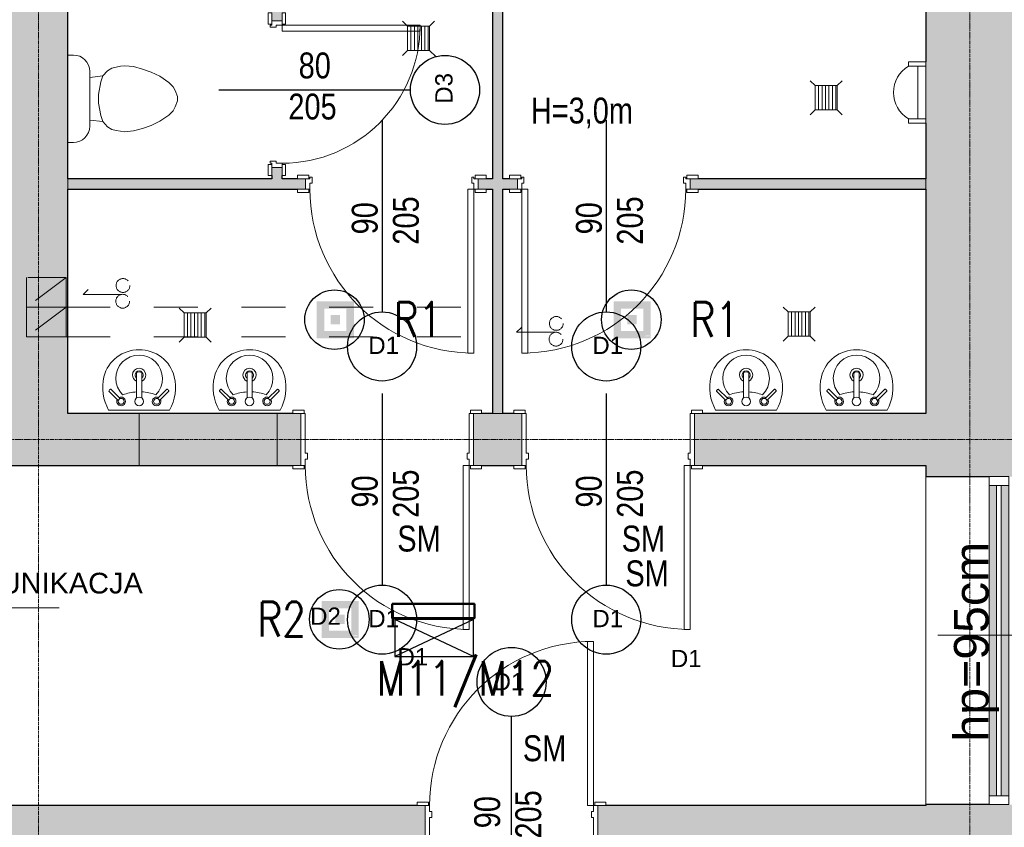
# Model space of a CAD drawing. Header units: centimetres. Extents: x 14504 to 44111, y -18976 to -7683.
# Tile 89 of 141: x 31984 to 32554, y -13391 to -12923. Entities that reach past the tile are written whole.
import ezdxf

# ---------------------------------------------------------------- set-up
doc = ezdxf.new("R2010")
doc.units = ezdxf.units.CM
for name, pattern in [('Aligning Line 1_8_', [0.635, 0.3175, -0.3175]), ('Kreska', [0.635, 0.3175, -0.3175]), ('Linia siatki', [0.9925, 0.47, -0.2175, 0.0875, -0.2175]), ('Ukryty', [0.714375, 0.47625, -0.238125])]:
    doc.linetypes.add(name, pattern=pattern)
for name, color, linetype, lineweight in [('A-AREA-IDEN', 4, 'Continuous', 9), ('A-DETL', 6, 'Continuous', 9), ('A-DETL-HDLN', 90, 'Ukryty', 9), ('A-DETL-MEDM', 33, 'Continuous', 25), ('A-DETL-THIN', 151, 'Continuous', 9), ('A-DOOR', 31, 'Continuous', 9), ('A-DOOR-FRAM', 31, 'Continuous', 18), ('A-GLAZ', 151, 'Continuous', 9), ('A-WALL', 4, 'Continuous', 9), ('A-WALL-PATT', 111, 'Continuous', 25), ('G-ANNO-TEXT', 8, 'Continuous', 9), ('I-WALL', 2, 'Continuous', 9), ('IE inst', 1, 'Continuous', 50), ('P-SANR-FIXT', 6, 'Continuous', 9), ('S-GRID', 8, 'Continuous', 9)]:
    doc.layers.add(name, color=color, linetype=linetype, lineweight=lineweight)
doc.styles.add('Arial_1', font='arial.ttf', dxfattribs={"height": 12})
doc.styles.add('Arial_2', font='arial.ttf', dxfattribs={"height": 18})
doc.styles.add('Arial_3', font='arial.ttf', dxfattribs={"width": 0.8, "height": 18})
doc.styles.add('Arial_5', font='arial.ttf', dxfattribs={"height": 15})
doc.styles.get("Standard").update_dxf_attribs({"font": 'romans.shx', "width": 0.8, "height": 20})

# ---------------------------------------------------------------- blocks, each defined once
blk = doc.blocks.new('wewnetrzne dwupanelowe - 900 x 2100mm-591853-4_Poziom piętra')
at = {"layer": 'A-DOOR', "lineweight": 18}
for p, q in [((47.5, 117.6825), (44, 117.6825)), ((44, 117.6825), (44, 22.6825)), ((47.5, 22.6825), (47.5, 117.6825)), ((44, 22.6825), (47.5, 22.6825))]:
    blk.add_line(p, q, dxfattribs=at)
at = {"layer": 'A-DOOR'}
for p, q in [((-48.135, 24.6825), (-54.635, 24.6825)), ((-54.635, 24.6825), (-54.635, 22.6825)), ((-48.135, 22.6825), (-48.135, 24.6825)), ((54.635, 24.6825), (48.135, 24.6825)), ((48.135, 24.6825), (48.135, 22.6825)), ((54.635, 22.6825), (54.635, 24.6825)), ((-54.635, 22.6825), (-48.135, 22.6825)), ((48.135, 22.6825), (54.635, 22.6825)), ((-48.135, -23.3175), (-54.635, -23.3175)), ((-54.635, -23.3175), (-54.635, -25.3175)), ((-54.635, -25.3175), (-48.135, -25.3175)), ((-48.135, -25.3175), (-48.135, -23.3175)), ((54.635, -23.3175), (48.135, -23.3175)), ((48.135, -23.3175), (48.135, -25.3175)), ((48.135, -25.3175), (54.635, -25.3175)), ((54.635, -25.3175), (54.635, -23.3175))]:
    blk.add_line(p, q, dxfattribs=at)
blk.add_arc((47.5, 22.6825), 95, 90, 180, dxfattribs=at)
at = {"layer": 'A-DOOR-FRAM'}
for p, q in [((-47.5, 22.6825), (-50, 22.6825)), ((-50, 22.6825), (-50, -23.3175)), ((-47.5, 19.1825), (-47.5, 22.6825)), ((-46.23, 19.1825), (-47.5, 19.1825)), ((-46.23, 15.69), (-46.23, 19.1825)), ((47.5, 19.1825), (46.23, 19.1825)), ((46.23, 19.1825), (46.23, 15.69)), ((47.5, 22.6825), (47.5, 19.1825)), ((50, 22.6825), (47.5, 22.6825)), ((50, -23.3175), (50, 22.6825)), ((-47.5, -23.3175), (-47.5, 15.69)), ((-47.5, 15.69), (-46.23, 15.69)), ((46.23, 15.69), (47.5, 15.69)), ((47.5, 15.69), (47.5, -23.3175)), ((-50, -23.3175), (-47.5, -23.3175)), ((47.5, -23.3175), (50, -23.3175))]:
    blk.add_line(p, q, dxfattribs=at)
blk = doc.blocks.new('wewnetrzne dwupanelowe - 900 x 2100mm-640922-4_Poziom piętra')
at = {"layer": 'A-DOOR'}
for p, q in [((-54.635, 17.3175), (-48.135, 17.3175)), ((-54.635, 15.3175), (-54.635, 17.3175)), ((-48.135, 17.3175), (-48.135, 15.3175)), ((48.135, 17.3175), (54.635, 17.3175)), ((48.135, 15.3175), (48.135, 17.3175)), ((54.635, 17.3175), (54.635, 15.3175)), ((-48.135, 15.3175), (-54.635, 15.3175)), ((54.635, 15.3175), (48.135, 15.3175)), ((-54.635, -14.6825), (-48.135, -14.6825)), ((-54.635, -16.6825), (-54.635, -14.6825)), ((-48.135, -16.6825), (-54.635, -16.6825)), ((-48.135, -14.6825), (-48.135, -16.6825)), ((48.135, -14.6825), (54.635, -14.6825)), ((48.135, -16.6825), (48.135, -14.6825)), ((54.635, -16.6825), (48.135, -16.6825)), ((54.635, -14.6825), (54.635, -16.6825))]:
    blk.add_line(p, q, dxfattribs=at)
at = {"layer": 'A-DOOR', "lineweight": 18}
for p, q in [((44, -14.6825), (47.5, -14.6825)), ((44, -109.6825), (44, -14.6825)), ((47.5, -14.6825), (47.5, -109.6825)), ((47.5, -109.6825), (44, -109.6825))]:
    blk.add_line(p, q, dxfattribs=at)
at = {"layer": 'A-DOOR'}
blk.add_arc((47.5, -14.6825), 95, 180, 270, dxfattribs=at)
at = {"layer": 'A-DOOR-FRAM'}
for p, q in [((-50, 15.3175), (-47.5, 15.3175)), ((-50, -14.6825), (-50, 15.3175)), ((-47.5, 15.3175), (-47.5, -7.69)), ((47.5, 15.3175), (50, 15.3175)), ((47.5, -7.69), (47.5, 15.3175)), ((50, 15.3175), (50, -14.6825)), ((-47.5, -7.69), (-46.23, -7.69)), ((-47.5, -11.1825), (-47.5, -14.6825)), ((-46.23, -11.1825), (-47.5, -11.1825)), ((-46.23, -7.69), (-46.23, -11.1825)), ((46.23, -7.69), (47.5, -7.69)), ((46.23, -11.1825), (46.23, -7.69)), ((47.5, -11.1825), (46.23, -11.1825)), ((47.5, -14.6825), (47.5, -11.1825)), ((-47.5, -14.6825), (-50, -14.6825)), ((50, -14.6825), (47.5, -14.6825))]:
    blk.add_line(p, q, dxfattribs=at)
blk = doc.blocks.new('Aluminum_1 szybowe - Okno 190_265 p_0-631028-4_Poziom piętra')
at = {"layer": 'A-GLAZ'}
h = blk.add_hatch(color=256, dxfattribs=at)
h.paths.add_polyline_path([(47.76, 7.73), (47.76, 12.17), (-132.08, 12.17), (-132.08, 7.73), (-98.93, 7.73)])
h.paths.add_polyline_path([(47.76, 14.71), (47.76, 19.16), (-132.08, 19.16), (-132.08, 14.71), (-98.93, 14.71)])
at = {"layer": 'A-GLAZ', "lineweight": 18}
for p, q in [((-132.08, 19.16), (-137.16, 19.16)), ((-137.16, 19.16), (-137.16, 7.73)), ((-132.08, 7.73), (-132.08, 19.16)), ((52.84, 19.16), (47.76, 19.16)), ((47.76, 19.16), (47.76, 7.73)), ((52.84, 7.73), (52.84, 19.16)), ((47.76, 14.71), (-132.08, 14.71)), ((-132.08, 14.71), (-132.08, 12.17)), ((-132.08, 12.17), (47.76, 12.17)), ((47.76, 12.17), (47.76, 14.71)), ((-137.16, 7.73), (-132.08, 7.73)), ((47.76, 7.73), (52.84, 7.73))]:
    blk.add_line(p, q, dxfattribs=at)
at = {"layer": 'A-GLAZ'}
for p, q in [((-132.08, 19.16), (47.76, 19.16)), ((47.76, 7.73), (-132.08, 7.73))]:
    blk.add_line(p, q, dxfattribs=at)
blk = doc.blocks.new('Muszla klozetowa domowa - 3D - Muszla klozetowa domowa - 3D-412173-4_Poziom piętra')
at = {"layer": 'P-SANR-FIXT'}
for p, q in [((-6.96, 27.94), (-4.76, 29.21)), ((-4.76, 29.21), (-1.27, 30.48)), ((-1.27, 30.48), (1.27, 30.48)), ((1.27, 30.48), (4.76, 29.21)), ((4.76, 29.21), (6.96, 27.94)), ((-13.02, 20.32), (-9.5, 25.4)), ((-9.5, 25.4), (-6.96, 27.94)), ((6.96, 27.94), (9.5, 25.4)), ((9.5, 25.4), (13.02, 20.32)), ((-15.39, 15.24), (-13.02, 20.32)), ((13.02, 20.32), (15.39, 15.24)), ((-17.24, 10.16), (-15.39, 15.24)), ((15.39, 15.24), (17.24, 10.16)), ((-18.61, 5.06), (-17.24, 10.16)), ((17.24, 10.16), (18.61, 5.06)), ((-19.05, 0), (-18.61, 5.06)), ((18.61, 5.06), (19.05, 0)), ((-18.83, -2.53), (-19.05, 0)), ((-18.38, -5.08), (-18.83, -2.53)), ((-17.7, -7.62), (-18.38, -5.08)), ((18.38, -5.08), (17.7, -7.62)), ((18.83, -2.53), (18.38, -5.08)), ((19.05, 0), (18.83, -2.53)), ((-16.26, -10.16), (-17.7, -7.62)), ((-13.23, -12.7), (-16.26, -10.16)), ((16.26, -10.16), (13.23, -12.7)), ((17.7, -7.62), (16.26, -10.16)), ((-9.74, -13.97), (-13.23, -12.7)), ((-12.35, -20.38), (-13.23, -12.7)), ((-2.54, -15.24), (-9.74, -13.97)), ((2.54, -15.24), (-2.54, -15.24)), ((9.74, -13.97), (2.54, -15.24)), ((13.23, -12.7), (9.74, -13.97)), ((12.35, -20.38), (13.23, -12.7)), ((15.87, -20.38), (-15.88, -20.38)), ((-25.34, -29.84), (-25.34, -32.97)), ((25.34, -32.97), (25.34, -29.84))]:
    blk.add_line(p, q, dxfattribs=at)
for centre, start, end in [((-15.88, -29.84), 90, 180), ((15.87, -29.84), 0, 90)]:
    blk.add_arc(centre, 9.46, start, end, dxfattribs=at)
blk = doc.blocks.new('wewnetrzne dwupanelowe - 800 x 2100mm 2-634844-4_Poziom piętra')
at = {"layer": 'A-DOOR'}
for p, q in [((-47.14, 5.32), (-40.64, 5.32)), ((-47.14, 3.32), (-47.14, 5.32)), ((-40.64, 3.32), (-47.14, 3.32)), ((-40.64, 5.32), (-40.64, 3.32)), ((40.63, 5.32), (47.13, 5.32)), ((40.63, 3.32), (40.63, 5.32)), ((47.13, 3.32), (40.63, 3.32)), ((47.13, 5.32), (47.13, 3.32)), ((-47.14, -2.68), (-40.64, -2.68)), ((-47.14, -4.68), (-47.14, -2.68)), ((-40.64, -4.68), (-47.14, -4.68)), ((-40.64, -2.68), (-40.64, -4.68)), ((40.63, -2.68), (47.13, -2.68)), ((40.63, -4.68), (40.63, -2.68)), ((47.13, -4.68), (40.63, -4.68)), ((47.13, -2.68), (47.13, -4.68))]:
    blk.add_line(p, q, dxfattribs=at)
at = {"layer": 'A-DOOR', "lineweight": 18}
for p, q in [((36.5, -2.68), (40, -2.68)), ((36.5, -82.68), (36.5, -2.68)), ((40, -2.68), (40, -82.68)), ((40, -82.68), (36.5, -82.68))]:
    blk.add_line(p, q, dxfattribs=at)
at = {"layer": 'A-DOOR'}
blk.add_arc((40, -2.68), 80, 180, 270, dxfattribs=at)
at = {"layer": 'A-DOOR-FRAM'}
for p, q in [((-42.5, 3.32), (-40, 3.32)), ((-42.5, -2.68), (-42.5, 3.32)), ((-40, 4.31), (-38.73, 4.31)), ((-40, 3.32), (-40, 4.31)), ((-40, 0.82), (-40, -2.68)), ((-38.73, 0.82), (-40, 0.82)), ((-38.73, 4.31), (-38.73, 0.82)), ((38.73, 4.31), (40, 4.31)), ((38.73, 0.82), (38.73, 4.31)), ((40, 0.82), (38.73, 0.82)), ((40, 4.31), (40, 3.32)), ((40, 3.32), (42.5, 3.32)), ((40, -2.68), (40, 0.82)), ((42.5, 3.32), (42.5, -2.68)), ((-40, -2.68), (-42.5, -2.68)), ((42.5, -2.68), (40, -2.68))]:
    blk.add_line(p, q, dxfattribs=at)
blk = doc.blocks.new('Lavabo mural - 05 - 440mm x 350mm-346807-4_Poziom piętra')
at = {"layer": 'P-SANR-FIXT'}
for p, q in [((17.65, 0), (-17.65, 0)), ((-17.19, -11.05), (-11.74, -5.6)), ((17.5, -11.05), (12.05, -5.6)), ((-16.1, -12.14), (-10.65, -6.69)), ((-1.5, -21.49), (-1.5, -7.07)), ((1.5, -21.49), (1.5, -7.07)), ((16.41, -12.14), (10.96, -6.69))]:
    blk.add_line(p, q, dxfattribs=at)
for centre, radius, start, end in [((5.33, -13.08), 26.44, 150.3649, 193.6351), ((-5.33, -13.08), 26.44, 346.3649, 29.6351), ((-10.13, -5.07), 2.5, 0, 180), ((-10.13, -5.07), 2.5, 180, 207.0533), ((-10.13, -5.07), 1.7, 360, 180), ((-10.13, -5.07), 1.7, 180, 198.0596), ((-10.13, -5.07), 1.7, 198.0596, 360), ((-10.13, -5.07), 2.5, 242.9467, 0), ((0, -5.07), 2.5, 0, 180), ((0, -5.07), 2.5, 180, 0), ((10.43, -5.07), 2.5, 360, 180), ((10.43, -5.07), 2.5, 180, 297.0533), ((10.43, -5.07), 1.7, 0, 180), ((10.43, -5.07), 1.7, 180, 0), ((10.43, -5.07), 2.5, 332.9467, 360), ((0, -18.36), 13.5, 135.4629, 45.0556), ((-0.16, 16.03), 26.66, 249.1986, 267.1093), ((-0.16, 16.03), 26.66, 273.5606, 291.3199), ((0, -20.36), 3.86, 112.8828, 180), ((0, -20.36), 3.86, 360, 67.1178), ((-0.59, -14.51), 20.35, 193.6351, 271.6558), ((0, -20.36), 3.86, 180, 360), ((0, -20.36), 2.35, 129.6826, 180), ((0, -20.36), 2.35, 180, 360), ((0.59, -14.51), 20.35, 268.3442, 346.3649), ((0, -20.36), 2.35, 360, 50.3185)]:
    blk.add_arc(centre, radius, start, end, dxfattribs=at)
for centre, major_axis, ratio, start_param, end_param in [((-16.65, -11.59), (-0.545, 0.545), 0.274309, 0, 3.141593), ((16.95, -11.59), (0.545, 0.545), 0.274309, 3.141593, 6.283185), ((0, -21.49), (-1.5, 0), 0.428525, 0, 3.141593)]:
    blk.add_ellipse(centre, major_axis=major_axis, ratio=ratio, start_param=start_param, end_param=end_param, dxfattribs=at)
blk = doc.blocks.new('wewnetrzne dwupanelowe - 900 x 2100mm-714195-4_Poziom piętra')
at = {"layer": 'A-DOOR', "lineweight": 18}
for p, q in [((47.5, 97.68), (44, 97.68)), ((44, 97.68), (44, 2.68)), ((47.5, 2.68), (47.5, 97.68)), ((44, 2.68), (47.5, 2.68))]:
    blk.add_line(p, q, dxfattribs=at)
at = {"layer": 'A-DOOR'}
for p, q in [((-48.14, 4.68), (-54.64, 4.68)), ((-54.64, 4.68), (-54.64, 2.68)), ((-54.64, 2.68), (-48.14, 2.68)), ((-48.14, 2.68), (-48.14, 4.68)), ((54.63, 4.68), (48.13, 4.68)), ((48.13, 4.68), (48.13, 2.68)), ((48.13, 2.68), (54.63, 2.68)), ((54.63, 2.68), (54.63, 4.68)), ((-48.14, -3.32), (-54.64, -3.32)), ((-54.64, -3.32), (-54.64, -5.32)), ((-54.64, -5.32), (-48.14, -5.32)), ((-48.14, -5.32), (-48.14, -3.32)), ((54.63, -3.32), (48.13, -3.32)), ((48.13, -3.32), (48.13, -5.32)), ((48.13, -5.32), (54.63, -5.32)), ((54.63, -5.32), (54.63, -3.32))]:
    blk.add_line(p, q, dxfattribs=at)
blk.add_arc((47.5, 2.68), 95, 90, 180, dxfattribs=at)
at = {"layer": 'A-DOOR-FRAM'}
for p, q in [((-47.5, 2.68), (-50, 2.68)), ((-50, 2.68), (-50, -3.32)), ((-47.5, -0.82), (-47.5, 2.68)), ((47.5, 2.68), (47.5, -0.82)), ((50, 2.68), (47.5, 2.68)), ((50, -3.32), (50, 2.68)), ((-50, -3.32), (-47.5, -3.32)), ((-46.23, -0.82), (-47.5, -0.82)), ((-47.5, -3.32), (-47.5, -4.31)), ((-47.5, -4.31), (-46.23, -4.31)), ((-46.23, -4.31), (-46.23, -0.82)), ((47.5, -0.82), (46.23, -0.82)), ((46.23, -0.82), (46.23, -4.31)), ((46.23, -4.31), (47.5, -4.31)), ((47.5, -4.31), (47.5, -3.32)), ((47.5, -3.32), (50, -3.32))]:
    blk.add_line(p, q, dxfattribs=at)
blk = doc.blocks.new('Lavabo mural - 05 - 440mm x 350mm-517752-4_Poziom piętra')
at = {"layer": 'P-SANR-FIXT'}
for p, q in [((-1.5, 21.49), (-1.5, 7.07)), ((1.5, 21.49), (1.5, 7.07)), ((-16.1, 12.14), (-10.65, 6.69)), ((16.41, 12.14), (10.96, 6.69)), ((-17.19, 11.05), (-11.74, 5.6)), ((17.5, 11.05), (12.05, 5.6)), ((17.65, 0), (-17.65, 0))]:
    blk.add_line(p, q, dxfattribs=at)
for centre, radius, start, end in [((-0.59, 14.51), 20.35, 88.3442, 166.3649), ((0.59, 14.51), 20.35, 13.6351, 91.6558), ((0, 18.36), 13.5, 314.9444, 224.5371), ((0, 20.36), 3.86, 0, 180), ((5.33, 13.08), 26.44, 166.3649, 209.6351), ((0, 20.36), 3.86, 180, 247.1172), ((0, 20.36), 2.35, 0, 180), ((0, 20.36), 2.35, 180, 230.3174), ((0, 20.36), 2.35, 309.6815, 0), ((0, 20.36), 3.86, 292.8822, 0), ((-5.33, 13.08), 26.44, 330.3649, 13.6351), ((-10.13, 5.07), 2.5, 152.9467, 180), ((-10.13, 5.07), 1.7, 0, 161.9404), ((-10.13, 5.07), 2.5, 360, 117.0533), ((-0.16, -16.03), 26.66, 92.8907, 110.8014), ((0, 5.07), 2.5, 360, 180), ((-0.16, -16.03), 26.66, 68.6801, 86.4394), ((10.43, 5.07), 2.5, 62.9467, 180), ((10.43, 5.07), 1.7, 360, 180), ((10.43, 5.07), 2.5, 0, 27.0533), ((-10.13, 5.07), 2.5, 180, 360), ((-10.13, 5.07), 1.7, 161.9404, 180), ((-10.13, 5.07), 1.7, 180, 0), ((0, 5.07), 2.5, 180, 360), ((10.43, 5.07), 2.5, 180, 0), ((10.43, 5.07), 1.7, 180, 360)]:
    blk.add_arc(centre, radius, start, end, dxfattribs=at)
for centre, major_axis, ratio, start_param, end_param in [((0, 21.49), (1.5, 0), 0.428525, 0, 3.141593), ((-16.65, 11.59), (0.545, 0.545), 0.274309, 0, 3.141593), ((16.95, 11.59), (-0.545, 0.545), 0.274309, 3.141593, 6.283185)]:
    blk.add_ellipse(centre, major_axis=major_axis, ratio=ratio, start_param=start_param, end_param=end_param, dxfattribs=at)
blk = doc.blocks.new('wewnetrzne dwupanelowe - 900 x 2100mm-714194-4_Poziom piętra')
at = {"layer": 'A-DOOR'}
for p, q in [((-54.64, 5.32), (-48.14, 5.32)), ((-54.64, 3.32), (-54.64, 5.32)), ((-48.14, 3.32), (-54.64, 3.32)), ((-48.14, 5.32), (-48.14, 3.32)), ((48.13, 5.32), (54.63, 5.32)), ((48.13, 3.32), (48.13, 5.32)), ((54.63, 3.32), (48.13, 3.32)), ((54.63, 5.32), (54.63, 3.32)), ((-54.64, -2.68), (-48.14, -2.68)), ((-54.64, -4.68), (-54.64, -2.68)), ((-48.14, -4.68), (-54.64, -4.68)), ((-48.14, -2.68), (-48.14, -4.68)), ((48.13, -2.68), (54.63, -2.68)), ((48.13, -4.68), (48.13, -2.68)), ((54.63, -4.68), (48.13, -4.68)), ((54.63, -2.68), (54.63, -4.68))]:
    blk.add_line(p, q, dxfattribs=at)
at = {"layer": 'A-DOOR', "lineweight": 18}
for p, q in [((44, -2.68), (47.5, -2.68)), ((44, -97.68), (44, -2.68)), ((47.5, -2.68), (47.5, -97.68)), ((47.5, -97.68), (44, -97.68))]:
    blk.add_line(p, q, dxfattribs=at)
at = {"layer": 'A-DOOR'}
blk.add_arc((47.5, -2.68), 95, 180, 270, dxfattribs=at)
at = {"layer": 'A-DOOR-FRAM'}
for p, q in [((-50, 3.32), (-47.5, 3.32)), ((-50, -2.68), (-50, 3.32)), ((-47.5, 4.31), (-46.23, 4.31)), ((-47.5, 3.32), (-47.5, 4.31)), ((-47.5, 0.82), (-47.5, -2.68)), ((-46.23, 0.82), (-47.5, 0.82)), ((-46.23, 4.31), (-46.23, 0.82)), ((46.23, 4.31), (47.5, 4.31)), ((46.23, 0.82), (46.23, 4.31)), ((47.5, 0.82), (46.23, 0.82)), ((47.5, 4.31), (47.5, 3.32)), ((47.5, 3.32), (50, 3.32)), ((47.5, -2.68), (47.5, 0.82)), ((50, 3.32), (50, -2.68)), ((-47.5, -2.68), (-50, -2.68)), ((50, -2.68), (47.5, -2.68))]:
    blk.add_line(p, q, dxfattribs=at)
blk = doc.blocks.new('Pisuar - ścienny - 3D - Pisuar - ścienny - 3D-657644-4_Poziom piętra')
at = {"layer": 'P-SANR-FIXT'}
for p, q in [((-28.69, -31.5), (6.92, -31.5)), ((-28.69, -41.66), (-28.69, -31.5)), ((-26.15, -36.19), (-26.15, -31.5)), ((-26.15, -41.66), (-26.15, -31.5)), ((4.33, -31.5), (4.33, -36.19)), ((4.33, -41.66), (4.33, -31.5)), ((6.92, -31.5), (6.92, -41.66)), ((4.33, -36.19), (-26.15, -36.19)), ((-26.15, -41.66), (-28.69, -41.66)), ((6.92, -41.66), (4.33, -41.66))]:
    blk.add_line(p, q, dxfattribs=at)
blk.add_arc((-10.91, -32.5), 17.78, 211.0027, 328.9973, dxfattribs=at)
blk = doc.blocks.new('Etyk_pom_1_mala - Etyk_pom_1_mala-219433-4_Poziom piętra')
at = {"layer": 'A-AREA-IDEN'}
for p, q in [((-0.0958, 0.1444), (-0.0958, -0.3781)), ((-0.9154, -0.1015), (0.6661, -0.1015))]:
    blk.add_line(p, q, dxfattribs=at)
blk = doc.blocks.new('lla')
at = {"layer": 'IE inst', "lineweight": -3}
h = blk.add_hatch(color=256, dxfattribs=at)
h.paths.add_polyline_path([(98856.5, 98704.1), (98641.3, 98704.1), (98641.3, 98488.9), (98856.5, 98488.9)])
h.paths.add_polyline_path([(98813.5, 98531.9), (98684.4, 98531.9), (98684.4, 98661), (98813.5, 98661)], flags=16)
h.paths.add_polyline_path([(98776, 98623.6), (98776, 98569.4), (98721.8, 98569.4), (98721.8, 98623.6)], flags=0)
h.paths.add_polyline_path([(98825.1, 98507.1), (98827.9, 98507.1), (98829.3, 98505.8), (98829.3, 98501.8), (98828.3, 98500.8), (98825.2, 98500.8), (98824.2, 98502), (98824.2, 98503.7), (98825.2, 98504.7), (98827.6, 98504.7), (98827.6, 98503.8), (98825.6, 98503.8), (98825.1, 98503.3), (98825.1, 98502.3), (98825.6, 98501.7), (98828, 98501.7), (98828.4, 98502.1), (98828.4, 98505.4), (98827.6, 98506.2), (98825.1, 98506.2)], flags=16)
h.paths.add_polyline_path([(98830.7, 98507.1), (98831.5, 98507.1), (98831.5, 98502.1), (98832, 98501.7), (98833.4, 98501.7), (98833.9, 98502.2), (98833.9, 98507.1), (98834.8, 98507.1), (98834.8, 98502.2), (98835.3, 98501.7), (98836.7, 98501.7), (98837.1, 98502.1), (98837.1, 98507.1), (98838, 98507.1), (98838, 98501.8), (98837, 98500.8), (98835, 98500.8), (98834.3, 98501.4), (98833.7, 98500.8), (98831.6, 98500.8), (98830.7, 98501.8)], flags=16)
h.paths.add_polyline_path([(98840.7, 98507.1), (98843.6, 98507.1), (98844.7, 98506), (98844.7, 98504.5), (98843.6, 98503.4), (98841, 98503.4), (98841, 98504.3), (98843.2, 98504.3), (98843.8, 98504.8), (98843.8, 98505.6), (98843.2, 98506.2), (98841, 98506.2), (98840.2, 98505.4), (98840.2, 98502.5), (98841, 98501.7), (98843.7, 98501.7), (98845.7, 98503.7), (98845.2, 98504.3), (98845.2, 98505.5), (98846.3, 98504.4), (98848.2, 98506.2), (98847.2, 98506.2), (98847.2, 98507.1), (98849.7, 98507.1), (98849.7, 98504.7), (98848.8, 98504.7), (98848.8, 98505.6), (98846.9, 98503.7), (98849.8, 98500.8), (98848.6, 98500.8), (98846.3, 98503.1), (98844, 98500.8), (98840.7, 98500.8), (98839.3, 98502.2), (98839.3, 98505.8)], flags=16)
h.paths.add_polyline_path([(98824.2, 98499.1), (98825.3, 98499.1), (98825.3, 98498.9), (98824.4, 98498.9), (98824.4, 98498.4), (98825.2, 98498.4), (98825.2, 98498.2), (98824.4, 98498.2), (98824.4, 98497.7), (98825.3, 98497.7), (98825.3, 98497.5), (98824.2, 98497.5)], flags=16)
h.paths.add_polyline_path([(98825.7, 98499.1), (98825.9, 98499.1), (98826.4, 98498.2), (98827, 98499.1), (98827.2, 98499.1), (98827.2, 98497.5), (98827, 98497.5), (98827, 98498.8), (98826.4, 98497.9), (98825.9, 98498.8), (98825.9, 98497.5), (98825.7, 98497.5)], flags=16)
h.paths.add_polyline_path([(98827.6, 98499.1), (98828.7, 98499.1), (98828.7, 98498.9), (98827.7, 98498.9), (98827.7, 98498.4), (98828.6, 98498.4), (98828.6, 98498.2), (98827.7, 98498.2), (98827.7, 98497.7), (98828.7, 98497.7), (98828.7, 98497.5), (98827.6, 98497.5)], flags=16)
h.paths.add_polyline_path([(98829.9, 98498.1), (98829.9, 98498.1), (98829.9, 98498.1)], flags=16)
h.paths.add_polyline_path([(98829.2, 98498.9), (98829.8, 98498.9), (98830, 98498.8), (98830.2, 98498.6), (98830.1, 98498.5), (98830.1, 98498.4), (98830, 98498.3), (98829.9, 98498.3), (98829.7, 98498.3), (98829.2, 98498.3)], flags=16)
h.paths.add_polyline_path([(98830.8, 98498.6), (98830.8, 98498.6), (98830.8, 98498.6)], flags=16)
h.paths.add_polyline_path([(98832.3, 98499.1), (98833.4, 98499.1), (98833.4, 98498.9), (98832.5, 98498.9), (98832.5, 98498.4), (98833.3, 98498.4), (98833.3, 98498.2), (98832.5, 98498.2), (98832.5, 98497.7), (98833.4, 98497.7), (98833.4, 98497.5), (98832.3, 98497.5)], flags=16)
h.paths.add_polyline_path([(98833.8, 98499.1), (98834, 98499.1), (98834.9, 98497.8), (98834.9, 98499.1), (98835.1, 98499.1), (98835.1, 98497.5), (98835, 98497.5), (98834, 98498.8), (98834, 98497.5), (98833.8, 98497.5)], flags=16)
h.paths.add_polyline_path([(98835.7, 98498.7), (98835.7, 98498.7), (98835.7, 98498.7)], flags=16)
h.paths.add_polyline_path([(98836.9, 98499.1), (98837.1, 98499.1), (98837.6, 98498.3), (98838.1, 98499.1), (98838.3, 98499.1), (98837.7, 98498.1), (98837.7, 98497.5), (98837.5, 98497.5), (98837.5, 98498.1)], flags=16)
h.paths.add_polyline_path([(98839.4, 98499.1), (98839.6, 98499.1), (98839.6, 98497.7), (98840.5, 98497.7), (98840.5, 98497.5), (98839.4, 98497.5)], flags=16)
h.paths.add_polyline_path([(98840.8, 98499.1), (98841, 98499.1), (98841, 98497.5), (98840.8, 98497.5)], flags=16)
h.paths.add_polyline_path([(98841.5, 98498.6), (98841.5, 98498.6), (98841.5, 98498.6)], flags=16)
h.paths.add_polyline_path([(98843, 98499.1), (98843.2, 98499.1), (98843.2, 98498.4), (98844.1, 98498.4), (98844.1, 98499.1), (98844.2, 98499.1), (98844.2, 98497.5), (98844.1, 98497.5), (98844.1, 98498.2), (98843.2, 98498.2), (98843.2, 98497.5), (98843, 98497.5)], flags=16)
h.paths.add_polyline_path([(98844.5, 98499.1), (98845.7, 98499.1), (98845.7, 98498.9), (98845.2, 98498.9), (98845.2, 98497.5), (98845, 98497.5), (98845, 98498.9), (98844.5, 98498.9)], flags=16)
h.paths.add_polyline_path([(98846.1, 98499.1), (98846.3, 98499.1), (98846.3, 98497.5), (98846.1, 98497.5)], flags=16)
h.paths.add_polyline_path([(98846.6, 98499.1), (98846.8, 98499.1), (98847.8, 98497.8), (98847.8, 98499.1), (98848, 98499.1), (98848, 98497.5), (98847.8, 98497.5), (98846.8, 98498.8), (98846.8, 98497.5), (98846.6, 98497.5)], flags=16)
blk.add_circle((98744.1, 98597.4), 172.1, dxfattribs=at)
blk = doc.blocks.new('ll3')
at = {"layer": 'IE inst', "lineweight": -3}
for p, q in [((102855.7, 98396, 0), (102398.5, 98611.2, 0)), ((102855.7, 98611.2, 0), (102398.5, 98396, 0)), ((102398.5, 98611.2, 0), (102398.5, 98396, 0)), ((102855.7, 98611.2, 0), (102398.5, 98611.2, 0)), ((102855.7, 98396, 0), (102855.7, 98611.2, 0)), ((102398.5, 98396, 0), (102855.7, 98396, 0))]:
    blk.add_line(p, q, dxfattribs=at)
at = {"layer": 'IE inst'}
blk.add_lwpolyline([(102384.1, 98700.9), (102860.9, 98700.9), (102860.9, 98617.1), (102384.1, 98617.1)], close=True, dxfattribs=at)

msp = doc.modelspace()

# ---------------------------------------------------------------- hatches: boundary and pattern name
at = {"layer": 'A-WALL-PATT', "lineweight": 9, "transparency": 33554610}
h = msp.add_hatch(color=256, dxfattribs=at)
h.paths.add_polyline_path([(32508.64, -14149.87), (32571.64, -14149.87), (32571.64, -13377.37), (32508.64, -13377.37), (32508.64, -13544.61)])
h.paths.add_polyline_path([(32556.64, -13187.37), (32571.64, -13187.37), (32571.64, -12639.87), (32508.64, -12639.87), (32508.64, -13187.37), (32545.21, -13187.37)])
for points in [[(32011.64, -13150.87), (32011.64, -12702.87), (31971.64, -12702.87), (31971.64, -13150.87)], [(32263.64, -13150.87), (32263.64, -12702.87), (32257.64, -12702.87), (32257.64, -13150.87)], [(32052.86, -13180.87), (32132.86, -13180.87), (32132.86, -13150.87), (32052.86, -13150.87)]]:
    msp.add_hatch(color=256, dxfattribs=at).paths.add_polyline_path(points)
h = msp.add_hatch(color=256, dxfattribs=at)
h.paths.add_polyline_path([(32135.68, -13014.87), (32135.68, -13008.37), (32129.68, -13008.37), (32129.68, -13014.87)])
h.paths.add_polyline_path([(32129.68, -12923.37), (32135.68, -12923.37), (32135.68, -12900.87), (32129.68, -12900.87), (32129.68, -12918.74)])
h.paths.add_polyline_path([(32129.68, -12815.87), (32135.68, -12815.87), (32135.68, -12808.87), (32129.68, -12808.87), (32129.68, -12811.24)])
h = msp.add_hatch(color=256, dxfattribs=at)
h.paths.add_polyline_path([(32011.64, -13020.87), (32149.32, -13020.87), (32149.32, -13014.87), (32011.64, -13014.87)])
h.paths.add_polyline_path([(32257.64, -13020.87), (32257.64, -13014.87), (32249.32, -13014.87), (32249.32, -13020.87), (32253.95, -13020.87)])
h = msp.add_hatch(color=256, dxfattribs=at)
h.paths.add_polyline_path([(32376.68, -13020.87), (32508.64, -13020.87), (32508.64, -13014.87), (32372.05, -13014.87), (32372.05, -13020.87)])
h.paths.add_polyline_path([(32267.41, -13020.87), (32272.05, -13020.87), (32272.05, -13014.87), (32263.64, -13014.87), (32263.64, -13020.87)])
h = msp.add_hatch(color=256, dxfattribs=at)
h.paths.add_polyline_path([(32052.86, -13180.87), (32052.86, -13150.87), (31799.64, -13150.87), (31799.64, -13180.87), (32031.87, -13180.87)])
h.paths.add_polyline_path([(31699.64, -13180.87), (31699.64, -13150.87), (31491.64, -13150.87), (31491.64, -13180.87), (31695, -13180.87)])
h = msp.add_hatch(color=256, dxfattribs=at)
h.paths.add_polyline_path([(32437.43, -13180.87), (32508.64, -13180.87), (32508.64, -13150.87), (32374.64, -13150.87), (32374.64, -13180.87), (32379.27, -13180.87)])
h.paths.add_polyline_path([(32274.64, -13180.87), (32274.64, -13150.87), (32246.64, -13150.87), (32246.64, -13180.87), (32270, -13180.87)])
h.paths.add_polyline_path([(32132.86, -13180.87), (32146.64, -13180.87), (32146.64, -13150.87), (32132.86, -13150.87), (32132.86, -13178.05)])
h = msp.add_hatch(color=256, dxfattribs=at)
h.paths.add_polyline_path([(32508.64, -13423.87), (32508.64, -13377.87), (32318.64, -13377.87), (32318.64, -13423.87), (32356.32, -13423.87)])
h.paths.add_polyline_path([(31799.64, -13423.87), (32218.64, -13423.87), (32218.64, -13377.87), (31799.64, -13377.87), (31799.64, -13384.86)])
h.paths.add_polyline_path([(31695, -13423.87), (31699.64, -13423.87), (31699.64, -13377.87), (31491.64, -13377.87), (31491.64, -13423.87), (31669.64, -13423.87)])

# ---------------------------------------------------------------- linework, layer by layer
at = {"layer": 'A-DETL', "linetype": 'Aligning Line 1_8_', "ltscale": 70}
for p, q in [((32010.64, -13071.98), (31987.64, -13071.98)), ((31987.64, -13071.98), (31987.64, -13089.19)), ((32010.64, -13071.98), (31987.64, -13089.19)), ((32010.64, -13089.19), (32010.64, -13071.98)), ((32020.48, -13081.83), (32023.3, -13079)), ((32020.48, -13081.83), (32050.48, -13081.83)), ((31987.64, -13089.19), (32010.64, -13089.19)), ((32010.64, -13089.19), (31987.64, -13089.19)), ((32010.64, -13089.19), (31987.64, -13089.19)), ((31987.64, -13089.19), (31987.64, -13106.4)), ((32010.64, -13089.19), (31987.64, -13106.4)), ((32010.64, -13106.4), (32010.64, -13089.19)), ((32271.52, -13103.8), (32274.35, -13100.97)), ((31987.64, -13106.4), (32010.64, -13106.4)), ((32010.64, -13106.4), (31987.64, -13106.4)), ((32271.52, -13103.8), (32301.52, -13103.8))]:
    msp.add_line(p, q, dxfattribs=at)
for centre in [(32043.51, -13076.69), (32043.35, -13085.8), (32294.55, -13098.65), (32294.39, -13107.77)]:
    msp.add_circle(centre, 4, dxfattribs=at)
at = {"layer": 'A-DETL-HDLN', "linetype": 'Kreska', "ltscale": 80}
for p, q in [((32010.64, -13089.19), (32263.64, -13089.19)), ((32010.64, -13106.4), (32263.64, -13106.4))]:
    msp.add_line(p, q, dxfattribs=at)
at = {"layer": 'A-DETL-MEDM'}
for p, q in [((32099.06, -12963.37), (32210.06, -12963.37)), ((32193.64, -12981.01), (32193.64, -13092.01)), ((32323.46, -12981.01), (32323.46, -13092.01)), ((32193.64, -13139.25), (32193.64, -13250.25)), ((32323.46, -13139.25), (32323.46, -13250.25)), ((32268.64, -13437.3), (32268.64, -13326.3))]:
    msp.add_line(p, q, dxfattribs=at)
for centre in [(32230.06, -12963.37), (32193.64, -13112.01), (32323.46, -13112.01), (32193.64, -13270.25), (32323.46, -13270.25), (32268.64, -13306.3)]:
    msp.add_circle(centre, 20, dxfattribs=at)
at = {"layer": 'A-DETL-THIN'}
for p, q in [((32208.36, -12926.48), (32205.53, -12923.65)), ((32221.18, -12926.48), (32224.01, -12923.65)), ((32208.36, -12926.48), (32221.18, -12926.48)), ((32208.36, -12940.54), (32208.36, -12926.48)), ((32210.36, -12926.48), (32210.36, -12940.54)), ((32212.36, -12926.48), (32212.36, -12940.54)), ((32214.36, -12926.48), (32214.36, -12940.54)), ((32216.36, -12926.48), (32216.36, -12940.54)), ((32218.36, -12926.48), (32218.36, -12940.54)), ((32220.36, -12926.48), (32220.36, -12940.54)), ((32221.18, -12926.48), (32221.18, -12940.54)), ((32208.36, -12940.54), (32205.53, -12943.37)), ((32221.18, -12940.54), (32208.36, -12940.54)), ((32221.18, -12940.54), (32224.73, -12944.09)), ((32444.51, -12960.91), (32441.68, -12958.08)), ((32457.33, -12960.91), (32460.16, -12958.08)), ((32444.51, -12960.91), (32457.33, -12960.91)), ((32444.51, -12974.97), (32444.51, -12960.91)), ((32446.51, -12960.91), (32446.51, -12974.97)), ((32448.51, -12960.91), (32448.51, -12974.97)), ((32450.51, -12960.91), (32450.51, -12974.97)), ((32452.51, -12960.91), (32452.51, -12974.97)), ((32454.51, -12960.91), (32454.51, -12974.97)), ((32456.51, -12960.91), (32456.51, -12974.97)), ((32457.33, -12960.91), (32457.33, -12974.97)), ((32444.51, -12974.97), (32441.68, -12977.8)), ((32457.33, -12974.97), (32444.51, -12974.97)), ((32457.33, -12974.97), (32460.16, -12977.8)), ((32078.87, -13092.57), (32076.04, -13089.74)), ((32091.69, -13092.57), (32094.52, -13089.74)), ((32428.87, -13091.99), (32426.05, -13089.17)), ((32441.7, -13091.99), (32444.52, -13089.17)), ((32078.87, -13092.57), (32091.69, -13092.57)), ((32078.87, -13106.63), (32078.87, -13092.57)), ((32080.87, -13092.57), (32080.87, -13106.63)), ((32082.87, -13092.57), (32082.87, -13106.63)), ((32084.87, -13092.57), (32084.87, -13106.63)), ((32086.87, -13092.57), (32086.87, -13106.63)), ((32088.87, -13092.57), (32088.87, -13106.63)), ((32090.87, -13092.57), (32090.87, -13106.63)), ((32091.69, -13092.57), (32091.69, -13106.63)), ((32428.87, -13091.99), (32441.7, -13091.99)), ((32428.87, -13106.05), (32428.87, -13091.99)), ((32430.87, -13091.99), (32430.87, -13106.05)), ((32432.87, -13091.99), (32432.87, -13106.05)), ((32434.87, -13091.99), (32434.87, -13106.05)), ((32436.87, -13091.99), (32436.87, -13106.05)), ((32438.87, -13091.99), (32438.87, -13106.05)), ((32440.87, -13091.99), (32440.87, -13106.05)), ((32441.7, -13091.99), (32441.7, -13106.05)), ((32078.87, -13106.63), (32076.04, -13109.45)), ((32091.69, -13106.63), (32078.87, -13106.63)), ((32091.69, -13106.63), (32094.52, -13109.45)), ((32428.87, -13106.05), (32426.05, -13108.88)), ((32441.7, -13106.05), (32428.87, -13106.05)), ((32441.7, -13106.05), (32444.52, -13108.88)), ((32635.71, -13279.24), (32515.64, -13279.24))]:
    msp.add_line(p, q, dxfattribs=at)
at = {"layer": 'A-WALL', "lineweight": 25}
for p, q in [((32257.64, -12808.87), (32257.64, -13014.87)), ((32263.64, -13014.87), (32263.64, -12808.87)), ((32508.64, -12914.87), (32508.64, -12947.06)), ((32508.64, -12982.67), (32508.64, -13014.87)), ((32129.68, -13014.87), (32011.64, -13014.87)), ((32129.68, -13013.01), (32129.68, -13014.87)), ((32135.68, -13014.87), (32135.68, -13013.01)), ((32144.68, -13014.87), (32135.68, -13014.87)), ((32257.64, -13014.87), (32253.95, -13014.87)), ((32267.41, -13014.87), (32263.64, -13014.87)), ((32508.64, -13014.87), (32376.68, -13014.87)), ((32011.64, -13020.87), (32144.68, -13020.87)), ((32253.95, -13020.87), (32257.64, -13020.87)), ((32257.64, -13020.87), (32257.64, -13150.87)), ((32263.64, -13150.87), (32263.64, -13020.87)), ((32263.64, -13020.87), (32267.41, -13020.87)), ((32376.68, -13020.87), (32508.64, -13020.87)), ((32508.64, -13020.87), (32508.64, -13150.87)), ((32142, -13150.87), (32011.64, -13150.87)), ((32257.64, -13150.87), (32251.27, -13150.87)), ((32270, -13150.87), (32263.64, -13150.87)), ((32508.64, -13150.87), (32379.27, -13150.87)), ((31804.27, -13180.87), (32142, -13180.87)), ((32251.27, -13180.87), (32270, -13180.87)), ((32379.27, -13180.87), (32508.64, -13180.87)), ((32508.64, -13180.87), (32508.64, -13187.37)), ((32508.64, -13187.37), (32545.21, -13187.37)), ((32214, -13377.87), (31804.27, -13377.87)), ((32508.64, -13377.87), (32323.27, -13377.87)), ((32545.21, -13377.37), (32508.64, -13377.37)), ((32508.64, -13377.37), (32508.64, -13377.87))]:
    msp.add_line(p, q, dxfattribs=at)
at = {"layer": 'A-WALL'}
for p, q in [((32011.64, -13014.87), (32011.64, -13020.87)), ((32508.64, -13020.87), (32508.64, -13014.87)), ((32052.86, -13180.87), (32052.86, -13150.87)), ((32132.86, -13180.87), (32132.86, -13150.87)), ((32257.64, -13150.87), (32263.64, -13150.87)), ((32508.64, -13377.37), (32508.64, -13187.37))]:
    msp.add_line(p, q, dxfattribs=at)
at = {"layer": 'I-WALL', "lineweight": 25}
for p, q in [((32011.64, -13014.87), (32011.64, -12914.87)), ((32011.64, -13150.87), (32011.64, -13020.87))]:
    msp.add_line(p, q, dxfattribs=at)
at = {"layer": 'S-GRID', "linetype": 'Linia siatki'}
for p, q in [((31994.64, -12248.27), (31994.64, -14860.82)), ((32534.14, -12248.27), (32534.14, -14860.82)), ((29444.34, -13165.87), (32937.23, -13165.87))]:
    msp.add_line(p, q, dxfattribs=at)

# ---------------------------------------------------------------- block references
at = {"layer": 'A-AREA-IDEN', "xscale": 99.99999999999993, "yscale": 99.99999999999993, "zscale": 99.99999999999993}
msp.add_blockref('Etyk_pom_1_mala - Etyk_pom_1_mala-219433-4_Poziom piętra', (31939.84, -13253.26), dxfattribs=at)
at = {"layer": 'A-DOOR'}
for name, p, rotation in [('wewnetrzne dwupanelowe - 800 x 2100mm 2-634844-4_Poziom piętra', (32133, -12965.87), 89.9999999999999), ('wewnetrzne dwupanelowe - 900 x 2100mm-714195-4_Poziom piętra', (32322.05, -13018.18), 180)]:
    msp.add_blockref(name, p, dxfattribs=dict(at, rotation=rotation))
for name, p in [('wewnetrzne dwupanelowe - 900 x 2100mm-714194-4_Poziom piętra', (32199.32, -13018.18)), ('wewnetrzne dwupanelowe - 900 x 2100mm-640922-4_Poziom piętra', (32196.64, -13166.18)), ('wewnetrzne dwupanelowe - 900 x 2100mm-640922-4_Poziom piętra', (32324.64, -13166.18)), ('wewnetrzne dwupanelowe - 900 x 2100mm-591853-4_Poziom piętra', (32268.64, -13400.55))]:
    msp.add_blockref(name, p, dxfattribs=at)
at = {"layer": 'A-GLAZ', "rotation": 269.9999999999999}
msp.add_blockref('Aluminum_1 szybowe - Okno 190_265 p_0-631028-4_Poziom piętra', (32537.48, -13324.53), dxfattribs=at)
at = {"layer": 'IE inst', "xscale": 0.1000000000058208, "yscale": 0.09999999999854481, "zscale": 0.1}
for name, p in [('lla', (22291.64, -22956.2)), ('lla', (22463.58, -22956.2)), ('lla', (22294.43, -23129.78)), ('ll3', (21961.06, -23131.18))]:
    msp.add_blockref(name, p, dxfattribs=at)
at = {"layer": 'P-SANR-FIXT'}
for name, p, rotation in [('Muszla klozetowa domowa - 3D - Muszla klozetowa domowa - 3D-412173-4_Poziom piętra', (32044.61, -12968.53), 269.9999999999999), ('Pisuar - ścienny - 3D - Pisuar - ścienny - 3D-657644-4_Poziom piętra', (32540.14, -12975.75), 269.9999999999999), ('Lavabo mural - 05 - 440mm x 350mm-346807-4_Poziom piętra', (32052.86, -13148.87), 180), ('Lavabo mural - 05 - 440mm x 350mm-346807-4_Poziom piętra', (32116.86, -13148.87), 180)]:
    msp.add_blockref(name, p, dxfattribs=dict(at, rotation=rotation))
for p in [(32404.5, -13148.87), (32468.5, -13148.87)]:
    msp.add_blockref('Lavabo mural - 05 - 440mm x 350mm-517752-4_Poziom piętra', p, dxfattribs=at)

# ---------------------------------------------------------------- texts
at = {"layer": 'A-AREA-IDEN', "insert": (31933.93, -13243.09), "char_height": 12, "width": 156.3291, "attachment_point": 1, "style": 'Arial_1'}
msp.add_mtext('KOMUNIKACJA', dxfattribs=at)
at = {"layer": 'G-ANNO-TEXT', "attachment_point": 1}
for s, insert, char_height, width, style in [('80', (32145.29, -12941.72), 15, 28.8607, 'Arial_3'), ('205', (32139.33, -12965.53), 15, 43.2911, 'Arial_3'), ('H=3,0m', (32279.79, -12967.85), 15, 91.3924, 'Arial_3'), ('D1', (32185.59, -13106.37), 10, 21.6456, 'Arial_2'), ('D1', (32315.41, -13106.37), 10, 21.6456, 'Arial_2'), ('SM', (32202.42, -13215.78), 15, 38.481, 'Arial_3'), ('SM', (32332.42, -13215.78), 15, 38.481, 'Arial_3'), ('SM', (32334.58, -13235.93), 15, 38.481, 'Arial_3'), ('D2', (32151.9, -13263.23), 10, 21.6456, 'Arial_2'), ('D1', (32185.59, -13264.61), 10, 21.6456, 'Arial_2'), ('D1', (32315.41, -13264.61), 10, 21.6456, 'Arial_2'), ('D1', (32202.5, -13286.74), 10, 21.6456, 'Arial_2'), ('D1', (32360.9, -13287.73), 10, 21.6456, 'Arial_2'), ('D1', (32258.19, -13301.18), 10, 21.6456, 'Arial_2'), ('SM', (32275.18, -13337.23), 15, 38.481, 'Arial_3')]:
    msp.add_mtext(s, dxfattribs=dict(at, insert=insert, char_height=char_height, width=width, style=style))
at = {"layer": 'G-ANNO-TEXT', "attachment_point": 1, "rotation": 90}
for s, insert, char_height, width, style in [('D3', (32224.42, -12971.42), 10, 21.6456, 'Arial_2'), ('205', (32199.87, -13053.03), 15, 43.2911, 'Arial_3'), ('205', (32329.69, -13053.03), 15, 43.2911, 'Arial_3'), ('90', (32176.05, -13047.08), 15, 28.8607, 'Arial_3'), ('90', (32305.88, -13047.08), 15, 28.8607, 'Arial_3'), ('205', (32199.87, -13211.26), 15, 43.2911, 'Arial_3'), ('205', (32329.69, -13211.26), 15, 43.2911, 'Arial_3'), ('90', (32176.05, -13205.31), 15, 28.8607, 'Arial_3'), ('90', (32305.88, -13205.31), 15, 28.8607, 'Arial_3'), ('hp=95cm', (32524.91, -13340.86), 20, 143.5021, 'Arial_5'), ('205', (32270.8, -13397.03), 15, 43.2911, 'Arial_3'), ('90', (32246.99, -13391.07), 15, 28.8607, 'Arial_3')]:
    msp.add_mtext(s, dxfattribs=dict(at, insert=insert, char_height=char_height, width=width, style=style))
at = {"layer": 'IE inst', "linetype": 'Continuous', "lineweight": -3, "char_height": 20, "width": 111.2916, "attachment_point": 1}
for s, insert in [('{\\Fromans.shx|c238;R1}', (32200.32, -13086.33)), ('{\\Fromans.shx|c238;R1}', (32372.26, -13086.33)), ('{\\Fromans.shx|c238;R2}', (32121.37, -13259.91)), ('{\\Fromans.shx|c238;M11/M12}', (32190.48, -13294.24, 0))]:
    msp.add_mtext(s, dxfattribs=dict(at, insert=insert))

doc.saveas('drawing.dxf')
